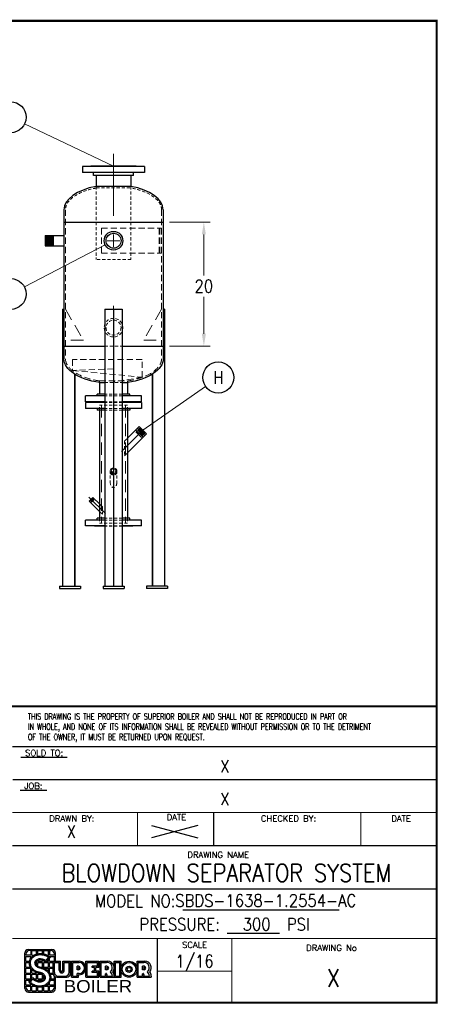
# Model space of a CAD drawing. Extents: x 0 to 254, y 0 to 158.
# Tile 3 of 3: x 187 to 254, y 0 to 158. Entities that reach past the tile are written whole.
import ezdxf
from ezdxf.enums import TextEntityAlignment as Align

# ---------------------------------------------------------------- set-up
doc = ezdxf.new("R2010")
doc.units = 0
doc.header["$LTSCALE"] = 8
doc.header["$MEASUREMENT"] = 0
for name, pattern in [('C', [2, 1.25, -0.25, 0.25, -0.25]), ('CENTER', [2, 1.25, -0.25, 0.25, -0.25]), ('CS', [1, 0.625, -0.125, 0.125, -0.125]), ('H', [0.375, 0.25, -0.125]), ('HIDDEN', [0.375, 0.25, -0.125]), ('HS', [0.1875, 0.125, -0.0625]), ('HSS', [0.1025, 0.0625, -0.04])]:
    doc.linetypes.add(name, pattern=pattern)
doc.layers.get('0').update_dxf_attribs({"linetype": 'CONTINUOUS'})
doc.layers.get('DEFPOINTS').update_dxf_attribs({"linetype": 'CONTINUOUS'})
for name, color, linetype, lineweight in [('C', 4, 'C', 13), ('CS', 4, 'CS', 13), ('H', 5, 'H', 13), ('Hidden', 5, 'HIDDEN', 13), ('HS', 5, 'HS', 13), ('HSS', 5, 'HSS', 13), ('LEADER', 41, 'CONTINUOUS', 13)]:
    doc.layers.add(name, color=color, linetype=linetype, lineweight=lineweight)
for name, color, linetype in [('D', 2, 'CONTINUOUS'), ('Legs', 1, 'CONTINUOUS'), ('X', 1, 'CONTINUOUS')]:
    doc.layers.add(name, color=color, linetype=linetype)
doc.styles.add('LOGO', font='FRAHV.TTF')
doc.styles.add('SKINNY', font='SIMPLEX.shx', dxfattribs={"width": 0.75})
doc.styles.get("Standard").update_dxf_attribs({"font": 'SIMPLEX.shx', "width": 0.875})
doc.dimstyles.get("Standard").update_dxf_attribs({"dimscale": 16, "dimtxt": 0.125, "dimasz": 0.125, "dimexe": 0.0625, "dimexo": 0.0625, "dimgap": 0.04375, "dimtad": 0, "dimtih": 1, "dimtoh": 1, "dimdec": 4, "dimzin": 12, "dimdsep": 46, "dimlunit": 5, "dimtxsty": 'Standard', "dimcen": -0.0625, "dimclrd": 256, "dimclre": 256, "dimclrt": 256, "dimadec": 0, "dimazin": 3, "dimtfac": 0.875, "dimtdec": 4, "dimtofl": 0, "dimtmove": 0, "dimatfit": 2, "dimfxl": 1, "dimtolj": 1, "dimtzin": 12, "dimlwd": 13, "dimlwe": 13, "dimarcsym": 0})

# ---------------------------------------------------------------- blocks, each defined once
blk = doc.blocks.new('*D29')
at = {"layer": 'D', "lineweight": 13, "transparency": 16777216}
for p, q in [((211.09, 125.74), (217.64, 125.74)), ((216.64, 123.74), (216.64, 117.12)), ((216.64, 107.74), (216.64, 113.72)), ((211.09, 105.74), (217.64, 105.74))]:
    blk.add_line(p, q, dxfattribs=at)
at = {"layer": 'D', "transparency": 16777216}
for points in [[(216.31, 123.74), (216.97, 123.74), (216.64, 125.74)], [(216.31, 107.74), (216.97, 107.74), (216.64, 105.74)]]:
    blk.add_solid(points, dxfattribs=at)
at = {"layer": 'DEFPOINTS', "color": 0, "transparency": 16777216}
for p in [(210.09, 125.74), (210.09, 105.74), (216.64, 105.74)]:
    blk.add_point(p, dxfattribs=at)
at = {"layer": 'D', "transparency": 16777216, "insert": (216.64, 115.42), "char_height": 2, "attachment_point": 5}
blk.add_mtext('\\A1;20', dxfattribs=at)
blk = doc.blocks.new('F5150')
for p, q in [((-1, -5), (-1, 5)), ((-0.0625, 5), (-1, 5)), ((-0.0625, -5), (-0.0625, 5)), ((-1.5, -3.21875), (-1.5, 3.21875)), ((-1.5, 3.21875), (-1, 3.21875)), ((0, 3.65625), (-0.0625, 3.65625)), ((0, -3.65625), (0, 3.65625)), ((-1.5, -3.21875), (-1, -3.21875)), ((0, -3.65625), (-0.0625, -3.65625)), ((-0.0625, -5), (-1, -5))]:
    blk.add_line(p, q)
blk = doc.blocks.new('*X58')
at = {"color": 0}
blk.add_line((7.34, 7.61), (7.37, 7.64), dxfattribs=at)
blk = doc.blocks.new('Drawing Logo')
for p, q in [((0.1254, -0.5026), (0.1254, -0.1452)), ((0.1373, -0.169), (0.1373, -0.1571)), ((0.1849, -0.169), (0.1373, -0.169)), ((0.1373, -0.2286), (0.1373, -0.1809)), ((0.1373, -0.1809), (0.1849, -0.1809)), ((0.1499, -0.1298), (0.1457, -0.134)), ((0.1611, -0.1095), (0.3994, -0.1095)), ((0.1849, -0.1214), (0.173, -0.1214)), ((0.1849, -0.1214), (0.1849, -0.169)), ((0.1849, -0.1996), (0.1849, -0.1809)), ((0.1968, -0.1214), (0.2445, -0.1214)), ((0.1968, -0.169), (0.1968, -0.1214)), ((0.1968, -0.169), (0.2163, -0.169)), ((0.1968, -0.1846), (0.1968, -0.1809)), ((0.1968, -0.1809), (0.2006, -0.1809)), ((0.2445, -0.1565), (0.2445, -0.1214)), ((0.2564, -0.1536), (0.2564, -0.1214)), ((0.2564, -0.1214), (0.3041, -0.1214)), ((0.3041, -0.1525), (0.3041, -0.1214)), ((0.316, -0.1547), (0.316, -0.1214)), ((0.316, -0.1214), (0.3636, -0.1214)), ((0.3542, -0.169), (0.3636, -0.169)), ((0.3636, -0.169), (0.3636, -0.1214)), ((0.3756, -0.1214), (0.3875, -0.1214)), ((0.3756, -0.1214), (0.3756, -0.169)), ((0.4232, -0.169), (0.3756, -0.169)), ((0.3756, -0.1809), (0.4232, -0.1809)), ((0.3756, -0.1838), (0.3756, -0.1809)), ((0.3756, -0.2286), (0.3756, -0.1923)), ((0.4232, -0.1682), (0.4224, -0.169)), ((0.4232, -0.169), (0.4232, -0.1571)), ((0.4232, -0.2286), (0.4232, -0.1809)), ((0.4351, -0.2286), (0.4351, -0.1452)), ((0.1373, -0.2286), (0.1731, -0.2286)), ((0.1373, -0.2405), (0.1714, -0.2405)), ((0.1373, -0.2882), (0.1373, -0.2405)), ((0.1373, -0.2882), (0.1814, -0.2882)), ((0.2366, -0.2405), (0.2445, -0.2405)), ((0.2441, -0.2286), (0.2445, -0.2286)), ((0.2445, -0.2671), (0.2445, -0.2405)), ((0.2564, -0.2286), (0.2564, -0.2207)), ((0.2564, -0.2286), (0.3041, -0.2286)), ((0.2564, -0.2773), (0.2564, -0.2405)), ((0.2564, -0.2405), (0.3041, -0.2405)), ((0.2827, -0.2882), (0.3041, -0.2882)), ((0.3041, -0.2286), (0.3041, -0.2182)), ((0.3041, -0.2882), (0.3041, -0.2405)), ((0.316, -0.2286), (0.316, -0.2222)), ((0.316, -0.2286), (0.3281, -0.2286)), ((0.316, -0.2882), (0.316, -0.2405)), ((0.316, -0.2405), (0.3636, -0.2405)), ((0.316, -0.2882), (0.3636, -0.2882)), ((0.3454, -0.2286), (0.3636, -0.2286)), ((0.3636, -0.2286), (0.3636, -0.2067)), ((0.3636, -0.2882), (0.3636, -0.2405)), ((0.3756, -0.2286), (0.4849, -0.2286)), ((0.3756, -0.2405), (0.4108, -0.2405)), ((0.3756, -0.2882), (0.3756, -0.2405)), ((0.3756, -0.2882), (0.4108, -0.2882)), ((0.4108, -0.3529), (0.4108, -0.2286)), ((0.4232, -0.3405), (0.4232, -0.241)), ((0.4232, -0.241), (0.4729, -0.241)), ((0.4232, -0.3343), (0.4232, -0.2845)), ((0.4729, -0.3181), (0.4729, -0.241)), ((0.4854, -0.3181), (0.4854, -0.2286)), ((0.5102, -0.2286), (0.5848, -0.2286)), ((0.5102, -0.3181), (0.5102, -0.2286)), ((0.5227, -0.241), (0.5724, -0.241)), ((0.5227, -0.3181), (0.5227, -0.241)), ((0.5724, -0.3405), (0.5724, -0.241)), ((0.5848, -0.3529), (0.5848, -0.2286)), ((0.5973, -0.3902), (0.5973, -0.2286)), ((0.5973, -0.2286), (0.6719, -0.2286)), ((0.6097, -0.3778), (0.6097, -0.241)), ((0.6097, -0.241), (0.6719, -0.241)), ((0.6672, -0.2799), (0.6532, -0.2799)), ((0.6532, -0.3141), (0.6532, -0.2799)), ((0.6672, -0.291), (0.6656, -0.291)), ((0.6656, -0.3029), (0.6656, -0.291)), ((0.7402, -0.2286), (0.8708, -0.2286)), ((0.7402, -0.3902), (0.7402, -0.2286)), ((0.7527, -0.241), (0.8583, -0.241)), ((0.7527, -0.3778), (0.7527, -0.241)), ((0.8583, -0.2783), (0.8024, -0.2783)), ((0.8024, -0.2908), (0.8024, -0.2783)), ((0.8273, -0.2908), (0.8024, -0.2908)), ((0.8273, -0.328), (0.8273, -0.2908)), ((0.8708, -0.2908), (0.8397, -0.2908)), ((0.8397, -0.328), (0.8397, -0.2908)), ((0.8583, -0.2783), (0.8583, -0.241)), ((0.8708, -0.2908), (0.8708, -0.2286)), ((0.8832, -0.2286), (0.963, -0.2286)), ((0.8832, -0.3902), (0.8832, -0.2286)), ((0.8956, -0.241), (0.95, -0.241)), ((0.8956, -0.3778), (0.8956, -0.241)), ((0.9531, -0.2799), (0.9391, -0.2799)), ((0.9391, -0.3141), (0.9391, -0.2799)), ((0.9516, -0.3029), (0.9516, -0.291)), ((0.9531, -0.291), (0.9516, -0.291)), ((1.0262, -0.3902), (1.0262, -0.2286)), ((1.0262, -0.2286), (1.0945, -0.2286)), ((1.0386, -0.3778), (1.0386, -0.241)), ((1.0386, -0.241), (1.0821, -0.241)), ((1.0821, -0.3778), (1.0821, -0.241)), ((1.0945, -0.3902), (1.0945, -0.2286)), ((1.2562, -0.2286), (1.3359, -0.2286)), ((1.2562, -0.3902), (1.2562, -0.2286)), ((1.2686, -0.241), (1.3229, -0.241)), ((1.2686, -0.3778), (1.2686, -0.241)), ((1.3261, -0.2799), (1.3121, -0.2799)), ((1.3121, -0.3141), (1.3121, -0.2799)), ((1.3245, -0.3029), (1.3245, -0.291)), ((1.3261, -0.291), (1.3245, -0.291)), ((0.1373, -0.3477), (0.1373, -0.3001)), ((0.1373, -0.3001), (0.1849, -0.3001)), ((0.1373, -0.3477), (0.1849, -0.3477)), ((0.1373, -0.4073), (0.1373, -0.3596)), ((0.1373, -0.3596), (0.1849, -0.3596)), ((0.1849, -0.3477), (0.1849, -0.3001)), ((0.1849, -0.3477), (0.1849, -0.3477)), ((0.1849, -0.4073), (0.1849, -0.3596)), ((0.1968, -0.3477), (0.1968, -0.3106)), ((0.1968, -0.3477), (0.2445, -0.3477)), ((0.1968, -0.4043), (0.1968, -0.3596)), ((0.1968, -0.3596), (0.2445, -0.3596)), ((0.2445, -0.3477), (0.2445, -0.3436)), ((0.2445, -0.4073), (0.2445, -0.3596)), ((0.2564, -0.4073), (0.2564, -0.3596)), ((0.2564, -0.3596), (0.2959, -0.3596)), ((0.3041, -0.4073), (0.3041, -0.3645)), ((0.316, -0.4073), (0.316, -0.3755)), ((0.321, -0.3001), (0.3636, -0.3001)), ((0.3636, -0.3319), (0.3636, -0.3001)), ((0.3756, -0.3001), (0.4108, -0.3001)), ((0.3756, -0.3477), (0.3756, -0.3001)), ((0.3756, -0.3477), (0.4108, -0.3477)), ((0.3808, -0.3596), (0.4114, -0.3596)), ((0.4232, -0.4073), (0.4232, -0.3807)), ((0.4351, -0.5026), (0.4351, -0.3879)), ((0.4481, -0.3902), (0.5475, -0.3902)), ((0.4605, -0.3778), (0.5351, -0.3778)), ((0.5973, -0.3902), (0.6656, -0.3902)), ((0.6097, -0.3778), (0.6532, -0.3778)), ((0.6672, -0.3141), (0.6532, -0.3141)), ((0.6532, -0.3778), (0.6532, -0.3529)), ((0.6719, -0.3529), (0.6532, -0.3529)), ((0.6672, -0.3029), (0.6656, -0.3029)), ((0.6656, -0.3902), (0.6656, -0.3653)), ((0.6719, -0.3653), (0.6656, -0.3653)), ((0.7402, -0.3902), (0.8708, -0.3902)), ((0.7527, -0.3778), (0.8583, -0.3778)), ((0.8024, -0.3405), (0.8024, -0.328)), ((0.8273, -0.328), (0.8024, -0.328)), ((0.8583, -0.3405), (0.8024, -0.3405)), ((0.8708, -0.328), (0.8397, -0.328)), ((0.8583, -0.3778), (0.8583, -0.3405)), ((0.8708, -0.3902), (0.8708, -0.328)), ((0.8832, -0.3902), (0.9516, -0.3902)), ((0.8956, -0.3778), (0.9391, -0.3778)), ((0.9531, -0.3141), (0.9391, -0.3141)), ((0.9391, -0.3778), (0.9391, -0.3569)), ((0.9462, -0.3529), (0.9431, -0.3529)), ((0.9531, -0.3029), (0.9516, -0.3029)), ((0.9516, -0.3902), (0.9516, -0.3718)), ((0.9547, -0.3902), (1.0262, -0.3902)), ((0.9578, -0.3778), (1.0075, -0.3778)), ((1.0262, -0.3778), (1.0262, -0.3902)), ((1.0262, -0.3902), (1.0945, -0.3902)), ((1.0386, -0.3778), (1.0821, -0.3778)), ((1.2562, -0.3902), (1.3245, -0.3902)), ((1.2686, -0.3778), (1.3121, -0.3778)), ((1.3261, -0.3141), (1.3121, -0.3141)), ((1.3121, -0.3778), (1.3121, -0.3569)), ((1.3191, -0.3529), (1.3161, -0.3529)), ((1.3261, -0.3029), (1.3245, -0.3029)), ((1.3245, -0.3902), (1.3245, -0.3718)), ((1.3276, -0.3902), (1.3991, -0.3902)), ((1.3308, -0.3778), (1.3805, -0.3778)), ((1.3991, -0.3778), (1.3991, -0.3902)), ((0.1373, -0.4073), (0.1849, -0.4073)), ((0.1373, -0.4192), (0.1849, -0.4192)), ((0.1373, -0.4669), (0.1373, -0.4192)), ((0.1373, -0.4669), (0.1849, -0.4669)), ((0.1373, -0.4788), (0.1849, -0.4788)), ((0.1373, -0.4788), (0.1373, -0.4907)), ((0.1849, -0.4669), (0.1849, -0.4582)), ((0.1849, -0.5264), (0.1849, -0.4788)), ((0.1968, -0.5264), (0.1968, -0.4788)), ((0.1968, -0.4788), (0.2195, -0.4788)), ((0.2249, -0.4073), (0.2445, -0.4073)), ((0.2444, -0.4192), (0.2445, -0.4192)), ((0.2445, -0.4193), (0.2445, -0.4192)), ((0.2445, -0.5264), (0.2445, -0.4865)), ((0.2564, -0.4073), (0.3041, -0.4073)), ((0.2564, -0.423), (0.2564, -0.4192)), ((0.2564, -0.4192), (0.3041, -0.4192)), ((0.2564, -0.5264), (0.2564, -0.4885)), ((0.3041, -0.5264), (0.3041, -0.487)), ((0.316, -0.4073), (0.3192, -0.4073)), ((0.316, -0.5264), (0.316, -0.4839)), ((0.3295, -0.4788), (0.3636, -0.4788)), ((0.35, -0.4669), (0.3636, -0.4669)), ((0.3636, -0.4669), (0.3636, -0.4548)), ((0.3636, -0.5264), (0.3636, -0.4788)), ((0.3756, -0.4669), (0.3756, -0.4389)), ((0.3756, -0.4669), (0.4232, -0.4669)), ((0.3756, -0.4788), (0.4232, -0.4788)), ((0.3756, -0.5264), (0.3756, -0.4788)), ((0.3842, -0.4192), (0.4232, -0.4192)), ((0.3868, -0.4073), (0.4232, -0.4073)), ((0.4232, -0.4669), (0.4232, -0.4192)), ((0.4232, -0.4788), (0.4232, -0.4907)), ((0.1611, -0.5384), (0.3994, -0.5384)), ((0.1849, -0.5264), (0.173, -0.5264)), ((0.1968, -0.5264), (0.2445, -0.5264)), ((0.2564, -0.5264), (0.3041, -0.5264)), ((0.316, -0.5264), (0.3636, -0.5264)), ((0.3756, -0.5264), (0.3875, -0.5264))]:
    blk.add_line(p, q)
for points in [[(0.2057, -0.3932), (0.2084, -0.3958), (0.2153, -0.4012), (0.2198, -0.4052), (0.2287, -0.4107), (0.2336, -0.4139), (0.2392, -0.4169), (0.2482, -0.4206), (0.2537, -0.4223), (0.2614, -0.424), (0.2723, -0.4252), (0.278, -0.4252), (0.2876, -0.4244), (0.2957, -0.4226), (0.3036, -0.4197), (0.3101, -0.4161), (0.3158, -0.4114), (0.3204, -0.4053), (0.3229, -0.3983), (0.323, -0.3907), (0.3212, -0.3842), (0.3172, -0.3771), (0.3134, -0.3724), (0.3087, -0.368), (0.3046, -0.3648), (0.2956, -0.3595), (0.2888, -0.3565), (0.2815, -0.354), (0.2735, -0.3521), (0.2663, -0.3506), (0.2596, -0.3488), (0.2501, -0.3458), (0.2379, -0.3407), (0.2304, -0.3369), (0.2248, -0.3337), (0.2184, -0.3295), (0.211, -0.324), (0.2065, -0.3202), (0.2006, -0.3146), (0.1962, -0.3099), (0.1911, -0.3036), (0.1864, -0.2968), (0.1837, -0.2924), (0.1802, -0.2856), (0.1775, -0.2795), (0.176, -0.2753), (0.1741, -0.2691), (0.1721, -0.2589), (0.1714, -0.2521), (0.1713, -0.2436), (0.172, -0.235), (0.1732, -0.2282), (0.1754, -0.2199), (0.1776, -0.2139), (0.1809, -0.2068), (0.1861, -0.1978), (0.1913, -0.1908), (0.1965, -0.185), (0.2038, -0.1781), (0.2089, -0.174), (0.2133, -0.1709), (0.2224, -0.1655), (0.2315, -0.1612), (0.2402, -0.1579), (0.2477, -0.1556), (0.2531, -0.1543), (0.2614, -0.1527), (0.2694, -0.1517), (0.2768, -0.1512), (0.2854, -0.1511), (0.2945, -0.1515), (0.2998, -0.152), (0.3071, -0.153), (0.3162, -0.1547), (0.3248, -0.1569), (0.3317, -0.1591), (0.3384, -0.1616), (0.3452, -0.1645), (0.3537, -0.1688), (0.361, -0.173), (0.3703, -0.1794), (0.379, -0.1866), (0.3797, -0.1873), (0.3384, -0.2371), (0.3296, -0.2296), (0.3193, -0.2237), (0.3106, -0.2201), (0.3008, -0.2174), (0.2837, -0.2156), (0.27, -0.2167), (0.2578, -0.2202), (0.2469, -0.2262), (0.2391, -0.2348), (0.2358, -0.2482), (0.239, -0.2591), (0.2431, -0.2654), (0.2471, -0.2699), (0.2519, -0.2741), (0.2576, -0.2781), (0.2678, -0.2834), (0.2759, -0.2863), (0.29, -0.2896), (0.2979, -0.2916), (0.311, -0.2958), (0.3185, -0.2989), (0.3313, -0.3054), (0.3411, -0.3116), (0.3464, -0.3155), (0.3542, -0.3221), (0.3607, -0.3286), (0.3652, -0.3338), (0.3695, -0.3393), (0.3729, -0.3444), (0.3761, -0.3497), (0.3792, -0.3559), (0.3824, -0.3637), (0.3857, -0.3748), (0.3871, -0.3833), (0.3878, -0.393), (0.3875, -0.4016), (0.3865, -0.4095), (0.3848, -0.417), (0.3826, -0.4241), (0.3792, -0.4322), (0.3759, -0.4383), (0.3716, -0.4449), (0.3674, -0.4505), (0.3617, -0.4567), (0.3562, -0.462), (0.3471, -0.469), (0.3388, -0.4741), (0.3302, -0.4785), (0.32, -0.4826), (0.3099, -0.4856), (0.2991, -0.4879), (0.2888, -0.4892), (0.2751, -0.4898), (0.2619, -0.4891), (0.2494, -0.4874), (0.2387, -0.4851), (0.2273, -0.4817), (0.2163, -0.4774), (0.2087, -0.4738), (0.1972, -0.4673), (0.1892, -0.4618), (0.1798, -0.454), (0.1735, -0.4477), (0.1683, -0.4418), (0.1676, -0.4409)], [(0.2072, -0.4075), (0.2074, -0.4078), (0.2125, -0.4119), (0.2222, -0.4193), (0.2281, -0.4231), (0.2346, -0.4267), (0.2446, -0.4308), (0.2509, -0.4328), (0.2597, -0.4347), (0.2717, -0.436), (0.2784, -0.436), (0.2892, -0.435), (0.2987, -0.433), (0.3081, -0.4295), (0.3162, -0.425), (0.3237, -0.4189), (0.33, -0.4105), (0.3337, -0.4003), (0.3338, -0.3892), (0.3312, -0.38), (0.3262, -0.371), (0.3213, -0.3651), (0.3157, -0.3598), (0.3106, -0.3559), (0.3006, -0.3499), (0.2928, -0.3464), (0.2844, -0.3436), (0.2758, -0.3416), (0.2688, -0.3401), (0.2626, -0.3385), (0.2539, -0.3357), (0.2424, -0.3309), (0.2355, -0.3274), (0.2304, -0.3245), (0.2245, -0.3207), (0.2177, -0.3156), (0.2137, -0.3122), (0.2083, -0.307), (0.2044, -0.3028), (0.1997, -0.2971), (0.1954, -0.2909), (0.1931, -0.2871), (0.1899, -0.281), (0.1875, -0.2755), (0.1862, -0.2719), (0.1846, -0.2665), (0.1828, -0.2573), (0.1822, -0.2515), (0.1821, -0.244), (0.1827, -0.2364), (0.1837, -0.2306), (0.1857, -0.2231), (0.1876, -0.2179), (0.1904, -0.2117), (0.1951, -0.2037), (0.1997, -0.1975), (0.2042, -0.1925), (0.2109, -0.1862), (0.2154, -0.1827), (0.2192, -0.18), (0.2275, -0.1751), (0.2358, -0.1711), (0.2437, -0.1681), (0.2505, -0.166), (0.2553, -0.1648), (0.2631, -0.1634), (0.2705, -0.1624), (0.2773, -0.1619), (0.2852, -0.1618), (0.2938, -0.1622), (0.2985, -0.1627), (0.3053, -0.1636), (0.3138, -0.1653), (0.3218, -0.1673), (0.3282, -0.1693), (0.3345, -0.1716), (0.3407, -0.1743), (0.3486, -0.1782), (0.3552, -0.1821), (0.3638, -0.188), (0.3646, -0.1887), (0.3371, -0.2218), (0.3358, -0.2208), (0.3241, -0.214), (0.314, -0.2099), (0.3028, -0.2068), (0.2838, -0.2048), (0.2681, -0.2061), (0.2536, -0.2101), (0.2402, -0.2176), (0.2293, -0.2295), (0.2247, -0.2484), (0.2291, -0.2636), (0.2345, -0.272), (0.2395, -0.2775), (0.2453, -0.2826), (0.252, -0.2873), (0.2634, -0.2932), (0.2728, -0.2967), (0.2875, -0.3001), (0.295, -0.302), (0.3072, -0.3059), (0.314, -0.3087), (0.3259, -0.3148), (0.335, -0.3205), (0.3397, -0.324), (0.3469, -0.33), (0.3528, -0.336), (0.3569, -0.3406), (0.3607, -0.3456), (0.3638, -0.3502), (0.3666, -0.3549), (0.3694, -0.3604), (0.3723, -0.3673), (0.3752, -0.3772), (0.3764, -0.3846), (0.377, -0.3932), (0.3768, -0.4007), (0.3759, -0.4076), (0.3744, -0.4142), (0.3725, -0.4203), (0.3694, -0.4275), (0.3666, -0.4328), (0.3628, -0.4387), (0.3591, -0.4436), (0.3541, -0.4492), (0.3492, -0.4538), (0.341, -0.4601), (0.3335, -0.4647), (0.3258, -0.4687), (0.3165, -0.4724), (0.3072, -0.4752), (0.2973, -0.4773), (0.2878, -0.4785), (0.2752, -0.479), (0.2629, -0.4784), (0.2513, -0.4768), (0.2414, -0.4747), (0.2308, -0.4715), (0.2206, -0.4675), (0.2137, -0.4643), (0.2029, -0.4582), (0.1958, -0.4532), (0.1871, -0.446), (0.1813, -0.4403), (0.1811, -0.4401)]]:
    blk.add_lwpolyline(points, close=True)
for radius in [0.0808, 0.0684, 0.0311, 0.0186]:
    blk.add_circle((1.1754, -0.3094), radius)
for centre, radius, start, end in [((0.1611, -0.1452), 0.0357, 90, 180), ((0.173, -0.1571), 0.0357, 90, 180), ((0.3875, -0.1571), 0.0357, 0, 90), ((0.3994, -0.1452), 0.0357, 0, 90), ((0.6672, -0.297), 0.0171, 270, 90), ((0.6672, -0.297), 0.00593, 270, 90), ((0.6719, -0.297), 0.0684, 270, 90), ((0.6719, -0.297), 0.0559, 270, 90), ((0.9537, -0.2942), 0.0533, 311.2943, 94.01027), ((0.9531, -0.297), 0.0171, 270, 90), ((0.9531, -0.297), 0.00593, 270, 90), ((0.9611, -0.2936), 0.0651, 321.13417, 88.36816), ((1.3266, -0.2942), 0.0533, 311.2943, 94.01027), ((1.3261, -0.297), 0.0171, 270, 90), ((1.3261, -0.297), 0.00593, 270, 90), ((1.3341, -0.2936), 0.0651, 321.13417, 88.36816), ((0.4481, -0.3529), 0.0373, 180, 270), ((0.4605, -0.3405), 0.0373, 180, 270), ((0.5351, -0.3405), 0.0373, 270, 0), ((0.5475, -0.3529), 0.0373, 270, 0), ((0.9431, -0.3569), 0.00398, 90, 180), ((0.9462, -0.3569), 0.00398, 39.5311, 90), ((0.9204, -0.3781), 0.0373, 0.54123, 39.5311), ((0.8953, -0.3908), 0.0594, 0.54123, 18.61976), ((0.9266, -0.3867), 0.0815, 6.30566, 40.09149), ((0.94, -0.3823), 0.0863, 3.0323, 33.71535), ((1.3161, -0.3569), 0.00398, 90, 180), ((1.3191, -0.3569), 0.00398, 39.5311, 90), ((1.2934, -0.3781), 0.0373, 0.54123, 39.5311), ((1.2682, -0.3908), 0.0594, 0.54123, 18.61976), ((1.2995, -0.3867), 0.0815, 6.30566, 40.09149), ((1.3129, -0.3823), 0.0863, 3.0323, 33.71535), ((0.173, -0.4907), 0.0357, 180, 270), ((0.3875, -0.4907), 0.0357, 270, 0), ((0.1611, -0.5026), 0.0357, 180, 270), ((0.3994, -0.5026), 0.0357, 270, 0)]:
    blk.add_arc(centre, radius, start, end)
blk.add_ellipse((0.4978, -0.3181), major_axis=(0, -0.0162), ratio=0.768586, start_param=-1.570796, end_param=1.570796)
blk.add_rational_spline([(0.2827, -0.2882), (0.2841, -0.2885), (0.2854, -0.2887)], [0.979133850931, 0.989192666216, 1], degree=2)
blk.add_rational_spline([(0.4729, -0.3181), (0.4729, -0.3467), (0.4978, -0.3467), (0.5227, -0.3467), (0.5227, -0.3181)], [1, 0.715972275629, 1, 0.715972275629, 1], degree=2, knots=[-1.570796, -1.570796, -1.570796, 0, 0, 1.570796, 1.570796, 1.570796])
at = {"xscale": 0.09531220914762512, "yscale": 0.09531220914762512, "zscale": 0.09531220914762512}
blk.add_blockref('*X58', (-0.5028, -0.9091), dxfattribs=at)
at = {"style": 'LOGO', "width": 1.125}
blk.add_text('BOILER', height=0.125, dxfattribs=at).set_placement((0.5175, -0.5429))

msp = doc.modelspace()

# ---------------------------------------------------------------- linework, layer by layer
for p, q in [((199.30444, 133.2365), (199.30444, 131.48695)), ((204.86744, 133.2365), (204.86744, 131.48695)), ((204.86744, 131.48695), (199.30444, 131.48695)), ((194.08594, 127.7365), (194.08594, 103.7365)), ((210.08594, 127.7365), (210.08594, 103.7365)), ((194.08594, 125.7365), (210.08594, 125.7365)), ((191.08594, 123.5665), (191.08594, 121.9065)), ((191.08594, 123.5665), (194.08594, 123.5665)), ((191.28594, 123.5665), (191.28594, 121.9065)), ((191.48594, 123.5665), (191.48594, 121.9065)), ((191.68594, 123.5665), (191.68594, 121.9065)), ((191.88594, 123.5665), (191.88594, 121.9065)), ((192.08594, 123.5665), (192.08594, 121.9065)), ((192.28594, 123.5665), (192.28594, 121.9065)), ((192.33594, 123.5665), (192.33594, 121.9065)), ((191.08594, 121.9065), (194.08594, 121.9065)), ((194.08594, 105.7365), (200.67173, 105.7365)), ((203.50016, 105.7365), (210.08594, 105.7365)), ((199.83594, 99.89797), (199.83594, 98.0465)), ((199.83594, 99.89797), (200.67173, 99.89797)), ((203.50016, 99.89797), (204.33594, 99.89797)), ((204.33594, 99.89797), (204.33594, 98.0465)), ((197.58594, 96.7965), (197.58594, 97.7365)), ((200.67173, 97.7365), (197.58594, 97.7365)), ((200.67173, 96.7965), (197.58594, 96.7965)), ((199.45969, 97.7365), (199.45969, 98.0465)), ((200.67173, 98.0465), (199.45969, 98.0465)), ((204.71219, 98.0465), (203.50016, 98.0465)), ((206.58594, 97.7365), (203.50016, 97.7365)), ((206.58594, 96.7965), (203.50016, 96.7965)), ((204.71219, 97.7365), (204.71219, 98.0465)), ((206.58594, 96.7965), (206.58594, 97.7365)), ((197.58594, 96.6765), (197.58594, 95.7365)), ((200.67173, 96.6765), (197.58594, 96.6765)), ((200.67173, 95.7365), (197.58594, 95.7365)), ((200.67173, 96.7365), (198.99219, 96.7365)), ((200.67173, 96.7365), (198.99219, 96.7365)), ((199.45969, 95.7365), (199.45969, 95.4265)), ((200.67173, 95.4265), (199.45969, 95.4265)), ((199.83594, 95.4265), (199.83594, 78.0465)), ((205.17969, 96.7365), (203.50016, 96.7365)), ((205.17969, 96.7365), (203.50016, 96.7365)), ((206.58594, 96.6765), (203.50016, 96.6765)), ((206.58594, 95.7365), (203.50016, 95.7365)), ((204.71219, 95.4265), (203.50016, 95.4265)), ((204.33594, 95.4265), (204.33594, 78.0465)), ((204.71219, 95.7365), (204.71219, 95.4265)), ((206.58594, 96.6765), (206.58594, 95.7365)), ((204.33594, 90.9103), (206.23568, 92.81004)), ((206.84379, 91.07056), (205.66999, 92.24435)), ((206.85016, 91.34703), (205.94647, 92.25072)), ((207.12663, 91.3534), (205.95284, 92.5272)), ((207.133, 91.62988), (206.22932, 92.53356)), ((207.40948, 91.63624), (206.23568, 92.81004)), ((204.33594, 88.56271), (207.40948, 91.63624)), ((206.56731, 91.06419), (205.66363, 91.96787)), ((198.17662, 80.80186), (198.77059, 81.39583)), ((198.3534, 80.62508), (198.94737, 81.21905)), ((198.36896, 80.81741), (198.75504, 81.20349)), ((198.54573, 80.64064), (198.93181, 81.02672)), ((199.83594, 80.33047), (198.77059, 81.39583)), ((199.83594, 79.14254), (198.17662, 80.80186)), ((197.58594, 76.7965), (197.58594, 77.7365)), ((200.67173, 77.7365), (197.58594, 77.7365)), ((199.45969, 77.7365), (199.45969, 78.0465)), ((200.67173, 78.0465), (199.45969, 78.0465)), ((204.71219, 78.0465), (203.50016, 78.0465)), ((206.58594, 77.7365), (203.50016, 77.7365)), ((204.71219, 77.7365), (204.71219, 78.0465)), ((206.58594, 76.7965), (206.58594, 77.7365)), ((200.67173, 76.7965), (197.58594, 76.7965)), ((200.67173, 76.7365), (198.99219, 76.7365)), ((206.58594, 76.7965), (203.50016, 76.7965)), ((205.17969, 76.7365), (203.50016, 76.7365))]:
    msp.add_line(p, q)
at = {"linetype": 'CENTER'}
for p, q in [((198.99219, 96.7365), (198.99219, 96.7965)), ((205.17969, 96.7365), (205.17969, 96.7965)), ((198.99219, 96.7365), (198.99219, 96.6765)), ((205.17969, 96.7365), (205.17969, 96.6765)), ((198.99219, 76.7365), (198.99219, 76.7965)), ((205.17969, 76.7365), (205.17969, 76.7965))]:
    msp.add_line(p, q, dxfattribs=at)
for radius in [1.5, 1.203]:
    msp.add_circle((202.08594, 122.7365), radius)
for start_param, end_param in [(5.067492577, 6.283185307), (3.141592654, 4.357285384)]:
    msp.add_ellipse((202.08594, 127.7365), major_axis=(-8, 0), ratio=0.5, start_param=start_param, end_param=end_param)
at = {"extrusion": (0, 0, -1)}
for start_param, end_param in [(4.997485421, 6.283185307), (3.141592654, 4.42729254)]:
    msp.add_ellipse((202.08594, 103.7365), major_axis=(-8, 0), ratio=0.5, start_param=start_param, end_param=end_param, dxfattribs=at)
at = {"layer": 'C'}
for p, q in [((202.08594, 136.7365), (202.08594, 125.2365)), ((202.08594, 112.2365), (202.08594, 74.7365)), ((202.08594, 82.579), (202.08594, 74.7365))]:
    msp.add_line(p, q, dxfattribs=at)
at = {"layer": 'CS'}
for p, q in [((203.37394, 88.7745), (207.17613, 92.57669)), ((200.79794, 78.7745), (198.12005, 81.45239))]:
    msp.add_line(p, q, dxfattribs=at)
at = {"layer": 'D'}
for centre in [(185.4917, 142.62465), (185.4917, 114.15282), (218.96905, 100.70215)]:
    msp.add_circle(centre, 2.5, dxfattribs=at)
at = {"layer": 'H'}
for p, q in [((200.17294, 96.2365), (200.17294, 77.2365)), ((203.99894, 96.2365), (203.99894, 77.2365))]:
    msp.add_line(p, q, dxfattribs=at)
at = {"layer": 'Hidden'}
for p, q in [((194.33594, 111.72714), (197.22269, 106.72714)), ((209.83594, 111.7365), (206.94919, 106.7365)), ((197.22269, 106.72714), (194.33594, 106.72714)), ((206.94919, 106.7365), (209.83594, 106.7365)), ((202.08601, 99.98236), (202.08594, 103.60732))]:
    msp.add_line(p, q, dxfattribs=at)
at = {"layer": 'HS'}
for p, q in [((194.33594, 127.7365), (194.33594, 103.7365)), ((209.83594, 127.7365), (209.83594, 103.7365)), ((200.13338, 124.7365), (209.83594, 124.7365)), ((200.13338, 124.7365), (200.13338, 120.7365)), ((200.16487, 124.7365), (200.16487, 120.7365)), ((209.43691, 124.7365), (209.43691, 120.7365)), ((209.55741, 124.7365), (209.55741, 120.7365)), ((200.13338, 120.7365), (209.83594, 120.7365)), ((206.71094, 103.60732), (195.46094, 103.60732)), ((195.46094, 103.60732), (195.46094, 101.84199)), ((202.08594, 102.10732), (202.08594, 103.60732)), ((206.71094, 100.74238), (206.71094, 103.60732)), ((202.08597, 102.10732), (195.46094, 101.84199)), ((195.46094, 101.84199), (206.71094, 100.74238)), ((199.83594, 100.15068), (204.33594, 100.15068)), ((206.71094, 100.74238), (202.08601, 99.98236))]:
    msp.add_line(p, q, dxfattribs=at)
for points, knots in [([(199.83594, 100.15068), (199.25897, 100.23675), (198.70263, 100.356), (197.31956, 100.75161), (196.55669, 101.08065), (195.34477, 101.84487), (194.89784, 102.2793), (194.43319, 103.05883), (194.33594, 103.39858), (194.33594, 103.7365)], [5.002292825, 5.002292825, 5.002292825, 5.002292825, 5.232027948, 5.232027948, 5.612780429, 5.612780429, 5.99353291, 5.99353291, 6.283185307, 6.283185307, 6.283185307, 6.283185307]), ([(209.83594, 103.7365), (209.83594, 103.37227), (209.7229, 103.00554), (209.25545, 102.28139), (208.89951, 101.92652), (207.96829, 101.28036), (207.39391, 100.98948), (206.08574, 100.50837), (205.35228, 100.31807), (204.49668, 100.17536), (204.41651, 100.1627), (204.33594, 100.15068)], [3.141592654, 3.141592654, 3.141592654, 3.141592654, 3.453795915, 3.453795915, 3.765999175, 3.765999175, 4.078202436, 4.078202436, 4.390405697, 4.390405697, 4.422485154, 4.422485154, 4.422485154, 4.422485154])]:
    msp.add_open_spline(points, degree=3, knots=knots, dxfattribs=at)
at = {"layer": 'HSS'}
for p, q in [((199.30444, 131.48695), (199.30444, 119.7365)), ((199.30444, 131.23261), (204.86744, 131.23261)), ((204.86744, 131.48695), (204.86744, 119.7365)), ((204.86744, 119.7365), (199.30444, 119.7365)), ((200.67173, 105.7365), (203.50016, 105.7365)), ((199.83594, 100.15068), (199.83594, 99.89797)), ((204.33594, 100.15068), (204.33594, 99.89797)), ((200.67173, 99.89797), (203.50016, 99.89797)), ((203.50016, 98.0465), (200.67173, 98.0465)), ((203.50016, 97.7365), (200.67173, 97.7365)), ((203.50016, 96.7965), (200.67173, 96.7965)), ((204.33594, 96.2365), (199.83594, 96.2365)), ((199.83594, 95.4265), (199.83594, 96.2365)), ((203.50016, 96.7365), (200.67173, 96.7365)), ((203.50016, 96.7365), (200.67173, 96.7365)), ((203.50016, 96.6765), (200.67173, 96.6765)), ((203.50016, 95.7365), (200.67173, 95.7365)), ((203.50016, 95.4265), (200.67173, 95.4265)), ((204.33594, 95.4265), (204.33594, 96.2365)), ((203.87394, 90.4483), (204.33594, 90.9103)), ((203.87394, 90.4483), (203.87394, 88.10071)), ((203.87394, 88.10071), (204.33594, 88.56271)), ((201.56094, 85.7317), (201.56094, 83.7365)), ((202.61094, 85.7317), (202.61094, 83.7365)), ((200.29794, 79.86847), (199.83594, 80.33047)), ((200.29794, 79.86847), (200.29794, 78.68054)), ((200.29794, 78.68054), (199.83594, 79.14254)), ((199.83594, 78.0465), (199.83594, 77.2365)), ((203.50016, 78.0465), (200.67173, 78.0465)), ((203.50016, 77.7365), (200.67173, 77.7365)), ((204.33594, 78.0465), (204.33594, 77.2365)), ((204.33594, 77.2365), (199.83594, 77.2365)), ((203.50016, 76.7965), (200.67173, 76.7965)), ((203.50016, 76.7365), (200.67173, 76.7365))]:
    msp.add_line(p, q, dxfattribs=at)
for radius in [1.5, 1.203]:
    msp.add_circle((202.08594, 108.7365), radius, dxfattribs=at)
at = {"layer": 'HSS', "extrusion": (0, 0, -1)}
for major_axis in [(0.525, 0), (-0.371, 0)]:
    msp.add_ellipse((202.08594, 85.7317), major_axis=major_axis, ratio=0.707106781, dxfattribs=at)
for centre, major_axis, start_param, end_param in [((202.08594, 85.64331), (0.525, 0), 0, 3.141592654), ((202.08594, 85.55492), (0.525, 0), 0, 3.141592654), ((202.08594, 85.46654), (0.525, 0), 0, 3.141592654), ((202.08594, 85.37815), (0.525, 0), 0, 3.141592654), ((202.08594, 83.7365), (0, 0.74246), 1.570796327, 4.71238898)]:
    msp.add_ellipse(centre, major_axis=major_axis, ratio=0.707106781, start_param=start_param, end_param=end_param, dxfattribs=at)
at = {"layer": 'HSS'}
for points, knots in [([(199.30444, 131.23261), (198.74309, 131.12653), (198.20714, 130.98833), (196.91014, 130.55366), (196.2148, 130.21134), (195.13405, 129.43826), (194.75073, 129.00881), (194.40257, 128.2968), (194.33594, 128.01626), (194.33594, 127.7365)], [5.073687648, 5.073687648, 5.073687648, 5.073687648, 5.302876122, 5.302876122, 5.673137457, 5.673137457, 6.043398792, 6.043398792, 6.283185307, 6.283185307, 6.283185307, 6.283185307]), ([(209.83594, 127.7365), (209.83594, 128.10075), (209.7229, 128.46748), (209.25543, 129.19164), (208.89949, 129.54652), (207.96824, 130.19268), (207.39385, 130.48356), (206.16805, 130.93436), (205.53579, 131.10631), (204.86744, 131.2326)], [3.141592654, 3.141592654, 3.141592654, 3.141592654, 3.453800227, 3.453800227, 3.7660078, 3.7660078, 4.078215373, 4.078215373, 4.351090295, 4.351090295, 4.351090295, 4.351090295])]:
    msp.add_open_spline(points, degree=3, knots=knots, dxfattribs=at)
at = {"layer": 'LEADER'}
for p, q in [((187.74958, 141.55136), (202.08594, 134.7365)), ((187.71222, 115.30143), (200.75363, 122.04734)), ((216.9191, 99.27116), (206.82258, 92.22314))]:
    msp.add_line(p, q, dxfattribs=at)
at = {"layer": 'LEADER', "color": 41}
for p, q in [((202.08594, 121.7365), (202.08594, 123.7365)), ((201.08594, 122.7365), (203.08594, 122.7365))]:
    msp.add_line(p, q, dxfattribs=at)
at = {"layer": 'Legs'}
for p, q in [((193.86328, 111.7365), (194.08594, 111.7365)), ((193.86328, 111.7365), (193.86328, 67.1115)), ((200.67173, 111.7365), (200.67173, 67.1115)), ((200.67173, 111.7365), (203.50016, 111.7365)), ((202.08594, 111.7365), (202.08594, 67.1115)), ((203.50016, 111.7365), (203.50016, 67.1115)), ((210.3086, 111.7365), (210.08594, 111.7365)), ((210.3086, 111.7365), (210.3086, 67.1115)), ((195.79514, 101.26538), (195.79514, 67.1115)), ((195.85984, 101.22475), (195.85984, 67.1115)), ((208.31204, 101.22475), (208.31204, 67.1115)), ((208.37675, 101.26538), (208.37675, 67.1115)), ((193.40053, 67.1115), (196.77553, 67.1115)), ((193.40053, 67.1115), (193.40053, 66.7365)), ((193.40053, 66.7365), (196.77553, 66.7365)), ((196.77553, 67.1115), (196.77553, 66.7365)), ((200.39844, 67.1115), (200.39844, 66.7365)), ((200.39844, 67.1115), (203.77344, 67.1115)), ((200.39844, 66.7365), (203.77344, 66.7365)), ((203.77344, 67.1115), (203.77344, 66.7365)), ((210.77136, 67.1115), (207.39636, 67.1115)), ((207.39636, 67.1115), (207.39636, 66.7365)), ((210.77136, 66.7365), (207.39636, 66.7365)), ((210.77136, 67.1115), (210.77136, 66.7365))]:
    msp.add_line(p, q, dxfattribs=at)
at = {"layer": 'X'}
msp.add_line((254.32, 33.84061), (254.32, 33.84061), dxfattribs=at)
at = {"layer": 'X', "const_width": 0.352}
msp.add_lwpolyline([(0, 158.16061), (254.17189, 158.16061), (254.17189, 0), (0, 0)], close=True, dxfattribs=at)
at = {"layer": 'X'}
for points, const_width in [([(-0.22192, 47.73842), (254.17189, 47.73842)], 0.352), ([(185.77808, 41.2299), (254.33253, 41.2299)], 0.192), ([(185.80508, 35.92879), (254.25144, 35.92879)], 0.192), ([(185.77808, 30.63603), (254.22444, 30.63603)], 0.192), ([(205.94822, 30.63603), (205.94822, 25.29151)], 0.192), ([(218.22444, 30.63603), (218.22444, 25.29151)], 0.192), ([(241.94822, 30.63603), (241.94822, 25.29151)], 0.192), ([(185.77808, 25.29151), (254.33253, 25.29151)], 0.192), ([(254.33253, 18.31763), (185.77808, 18.31763)], 0.192), ([(254.32, 10.34061), (185.77808, 10.34061)], 0.192), ([(209.14788, 10.34061), (209.14788, -0.15939)], 0.192), ([(221.14788, 10.34061), (221.14788, -0.15939)], 0.192), ([(221.14788, 5.09061), (209.14788, 5.09061)], 0.192)]:
    msp.add_lwpolyline(points, dxfattribs=dict(at, const_width=const_width))

# ---------------------------------------------------------------- block references
at = {"rotation": 90}
msp.add_blockref('F5150', (202.08594, 134.7365), dxfattribs=at)
at = {"xscale": 16, "yscale": 16, "zscale": 16}
msp.add_blockref('Drawing Logo', (185.77808, 10.34061), dxfattribs=at)

# ---------------------------------------------------------------- texts
at = {"linetype": 'Continuous', "style": 'SKINNY', "width": 0.75}
for s, p in [('THIS DRAWING IS THE PROPERTY OF SUPERIOR BOILER AND SHALL NOT BE REPRODUCED IN PART OR', (188.29496, 45.59961)), ('IN WHOLE, AND NONE OF ITS INFORMATION SHALL BE REVEALED WITHOUT PERMISSION OR TO THE DETRIMENT', (188.29496, 43.94771)), ('OF THE OWNER, IT MUST BE RETURNED UPON REQUEST.', (188.29496, 42.2958))]:
    msp.add_text(s, height=1, dxfattribs=at).set_placement(p)
at = {"linetype": 'Continuous', "width": 0.875}
for s, height, p in [('X', 2, (220.0138, 37.06982)), ('X', 2, (220.0138, 31.81921)), ('X', 2, (195.28767, 26.56861)), ('BLOWDOWN SEPARATOR SYSTEM', 2.8476562, (220.27498, 19.47126)), ('SBDS-1638-1.2554-AC', 2, (226.6173, 15.45551)), ('MODEL NO: %%U                     %%U  ', 2, (219.97498, 15.37985)), ('PRESSURE: %%U       %%U PSI', 2, (219.97498, 11.62326)), ('300', 2, (225.1402, 11.63719)), ('1/16', 2, (215.14788, 5.68698)), ('X', 2.84766, (237.53996, 2.57086))]:
    msp.add_text(s, height=height, dxfattribs=at).set_placement(p, align=Align.CENTER)
at = {"linetype": 'Continuous', "width": 7.993543}
msp.add_text('X', height=2, dxfattribs=at).set_placement((206.59223, 26.56861), (217.25029, 26.56861), align=Align.FIT)
at = {"layer": 'D', "width": 0.875}
msp.add_text('H', height=2, dxfattribs=at).set_placement((218.96905, 100.70215), align=Align.MIDDLE)
at = {"layer": 'X'}
for s, p in [('%%U SOLD TO: ', (190.896, 39.7257)), ('%%U JOB: ', (189.16252, 34.42458)), ('DRAWN BY:', (195.36429, 29.17577)), ('DATE', (212.22444, 29.38603)), ('CHECKED BY:', (230.28473, 29.17577)), ('DATE', (248.44037, 29.17577)), ('DRAWING NAME', (218.96715, 23.33762)), ('SCALE', (215.14788, 8.8229)), ('DRAWING No', (237.21995, 8.34061))]:
    msp.add_text(s, height=0.992, dxfattribs=at).set_placement(p, align=Align.CENTER)

# ---------------------------------------------------------------- dimensions: what is measured, and where the dimension line sits
at = {"layer": 'D'}
dim = msp.add_linear_dim(base=(216.64051, 105.7365), p1=(210.08594, 125.7365), p2=(210.08594, 105.7365), angle=90, dimstyle='Standard', dxfattribs=at)
dim.commit()
dim.dimension.update_dxf_attribs({"geometry": '*D29', "text_midpoint": (216.64051, 115.42384), "dimtype": 160})

doc.saveas('drawing.dxf')
